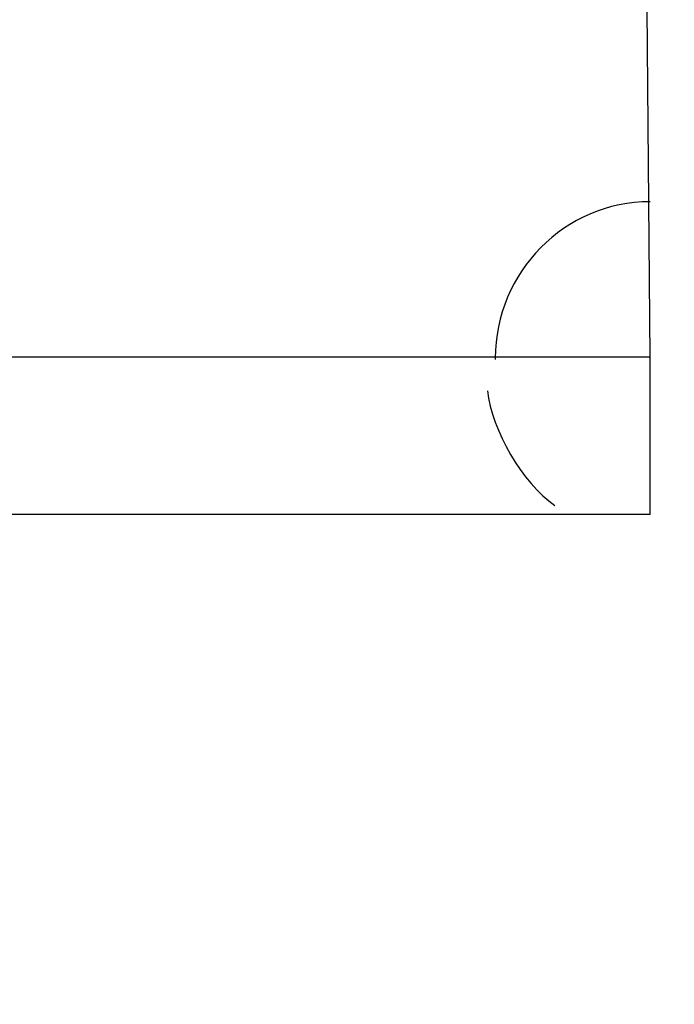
# Model space of a CAD drawing. Header units: inches. Extents: x 0 to 612, y 155 to 655.
# Tile 130 of 138: x 166.42 to 170.63, y 395.19 to 401.52. Entities that reach past the tile are written whole.
import ezdxf

# ---------------------------------------------------------------- set-up
doc = ezdxf.new("R2010")
doc.units = ezdxf.units.IN
doc.header["$MEASUREMENT"] = 0
doc.layers.add('Layer 1', color=7, linetype='Continuous')

# ---------------------------------------------------------------- blocks, each defined once
blk = doc.blocks.new('block 2924')
at = {"layer": 'Layer 1', "color": 7, "lineweight": 25}
blk.add_lwpolyline([(170.4785, 399.3516), (170.2993, 419.9785)], dxfattribs=at)
blk = doc.blocks.new('block 2923')
at = {"layer": 'Layer 1'}
blk.add_blockref('block 2924', (0, 0), dxfattribs=at)
blk = doc.blocks.new('block 2922')
at = {"layer": 'Layer 1'}
blk.add_blockref('block 2923', (0, 0), dxfattribs=at)
blk = doc.blocks.new('block 2927')
at = {"layer": 'Layer 1', "color": 7, "lineweight": 25}
blk.add_lwpolyline([(163.8062, 399.3516), (170.4785, 399.3516)], dxfattribs=at)
blk = doc.blocks.new('block 2926')
at = {"layer": 'Layer 1'}
blk.add_blockref('block 2927', (0, 0), dxfattribs=at)
blk = doc.blocks.new('block 2925')
at = {"layer": 'Layer 1'}
blk.add_blockref('block 2926', (0, 0), dxfattribs=at)
blk = doc.blocks.new('block 2930')
at = {"layer": 'Layer 1', "color": 7, "lineweight": 25}
blk.add_lwpolyline([(170.4785, 399.3433), (170.4785, 399.3516)], dxfattribs=at)
blk = doc.blocks.new('block 2929')
at = {"layer": 'Layer 1'}
blk.add_blockref('block 2930', (0, 0), dxfattribs=at)
blk = doc.blocks.new('block 2928')
at = {"layer": 'Layer 1'}
blk.add_blockref('block 2929', (0, 0), dxfattribs=at)
blk = doc.blocks.new('block 2933')
at = {"layer": 'Layer 1', "color": 7, "lineweight": 25}
blk.add_lwpolyline([(170.4785, 398.3369), (170.4785, 399.3433)], dxfattribs=at)
blk = doc.blocks.new('block 2932')
at = {"layer": 'Layer 1'}
blk.add_blockref('block 2933', (0, 0), dxfattribs=at)
blk = doc.blocks.new('block 2931')
at = {"layer": 'Layer 1'}
blk.add_blockref('block 2932', (0, 0), dxfattribs=at)
blk = doc.blocks.new('block 2936')
at = {"layer": 'Layer 1', "color": 7, "lineweight": 25}
blk.add_lwpolyline([(170.4785, 398.3369), (163.8062, 398.3369)], dxfattribs=at)
blk = doc.blocks.new('block 2935')
at = {"layer": 'Layer 1'}
blk.add_blockref('block 2936', (0, 0), dxfattribs=at)
blk = doc.blocks.new('block 2934')
at = {"layer": 'Layer 1'}
blk.add_blockref('block 2935', (0, 0), dxfattribs=at)
blk = doc.blocks.new('block 2942')
at = {"layer": 'Layer 1', "color": 7, "lineweight": 25}
blk.add_open_spline([(170.4785, 400.3496), (169.9282, 400.3496), (169.4819, 399.8984), (169.4819, 399.3433), (169.4819, 399.3433), (169.4819, 399.3433), (169.4819, 399.3433), (169.4819, 399.3408), (169.4819, 399.3364), (169.4819, 399.3345)], degree=3, knots=[0, 0, 0, 0, 1, 1, 1, 2, 2, 2, 3, 3, 3, 3], dxfattribs=at)
blk = doc.blocks.new('block 2941')
at = {"layer": 'Layer 1'}
blk.add_blockref('block 2942', (0, 0), dxfattribs=at)
blk = doc.blocks.new('block 2940')
at = {"layer": 'Layer 1'}
blk.add_blockref('block 2941', (0, 0), dxfattribs=at)
blk = doc.blocks.new('block 3484')
at = {"layer": 'Layer 1', "color": 7, "lineweight": 25}
blk.add_open_spline([(171.4878, 378.5537), (170.8818, 394.4756), (157.5254, 407.1357), (141.5942, 406.8911)], degree=3, dxfattribs=at)
blk = doc.blocks.new('block 3483')
at = {"layer": 'Layer 1'}
blk.add_blockref('block 3484', (0, 0), dxfattribs=at)
blk = doc.blocks.new('block 3482')
at = {"layer": 'Layer 1'}
blk.add_blockref('block 3483', (0, 0), dxfattribs=at)
blk = doc.blocks.new('block 4847')
at = {"layer": 'Layer 1', "color": 7, "lineweight": 25}
blk.add_open_spline([(169.4321, 399.1338), (169.458, 398.8794), (169.6543, 398.543), (169.8647, 398.395)], degree=3, dxfattribs=at)
blk = doc.blocks.new('block 4846')
at = {"layer": 'Layer 1'}
blk.add_blockref('block 4847', (0, 0), dxfattribs=at)
blk = doc.blocks.new('block 4845')
at = {"layer": 'Layer 1'}
blk.add_blockref('block 4846', (0, 0), dxfattribs=at)
blk = doc.blocks.new('block 921')
at = {"layer": 'Layer 1'}
for name in ['block 2922', 'block 3482', 'block 2940', 'block 2925', 'block 2928', 'block 2931', 'block 4845', 'block 2934']:
    blk.add_blockref(name, (0, 0), dxfattribs=at)
blk = doc.blocks.new('block 920')
at = {"layer": 'Layer 1'}
blk.add_blockref('block 921', (0, 0), dxfattribs=at)
blk = doc.blocks.new('block 2')
at = {"layer": 'Layer 1'}
blk.add_blockref('block 920', (0, 0), dxfattribs=at)

msp = doc.modelspace()

# ---------------------------------------------------------------- block references
at = {"layer": 'Layer 1'}
msp.add_blockref('block 2', (0, 0), dxfattribs=at)

doc.saveas('drawing.dxf')
